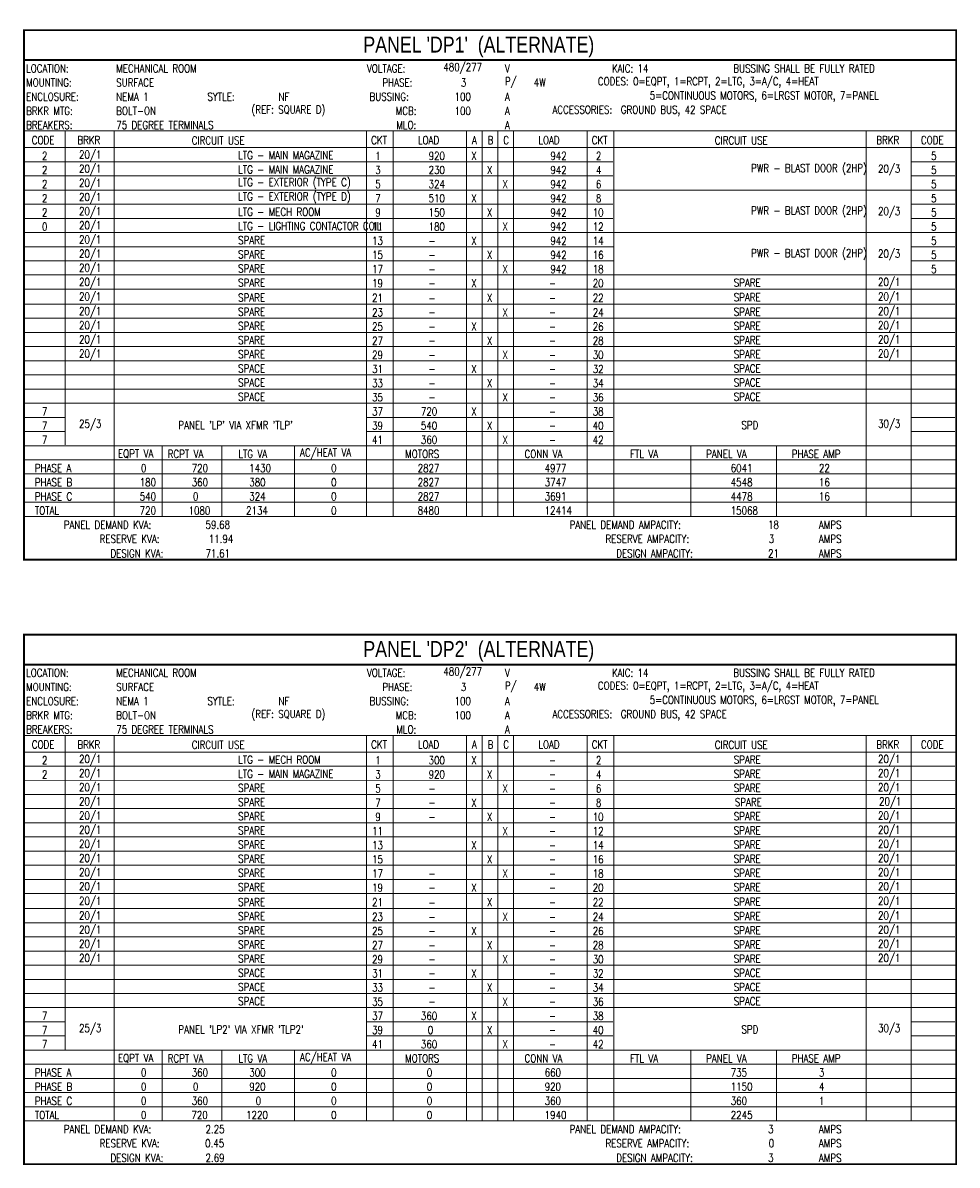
# Model space of a CAD drawing. Header units: inches. Extents: x 0.5 to 30.2, y 1.8 to 19.7.
# Tile 2 of 2: x 15.5 to 30.2, y 1.8 to 19.7. Entities that reach past the tile are written whole.
import ezdxf

# ---------------------------------------------------------------- set-up
doc = ezdxf.new("R2010")
doc.units = ezdxf.units.IN
doc.header["$MEASUREMENT"] = 0
doc.layers.add('E-ANNO-NOTE', color=2, linetype='Continuous')
doc.styles.add('Annotative', font='romans.shx', dxfattribs={"width": 0.8, "height": 0.125})
doc.styles.add('TITLES', font='swiss.ttf', dxfattribs={"width": 0.8, "height": 0.25})

msp = doc.modelspace()

# ---------------------------------------------------------------- linework, layer by layer
at = {"layer": 'E-ANNO-NOTE', "lineweight": -3, "const_width": 0.0312}
for points in [[(30.137, 11.267), (15.477, 11.267), (15.477, 19.591), (30.137, 19.591)], [(30.137, 1.767), (15.477, 1.767), (15.477, 10.091), (30.137, 10.091)]]:
    msp.add_lwpolyline(points, close=True, dxfattribs=at)
at = {"layer": 'E-ANNO-NOTE', "lineweight": -3}
for points, const_width in [([(15.477, 19.12), (30.137, 19.12)], 0.0312), ([(15.477, 18.007), (30.137, 18.007)], 0.0156), ([(16.128, 13.069), (16.128, 18.007)], 0.0156), ([(16.895, 11.947), (16.895, 18.007)], 0.0156), ([(20.863, 11.947), (20.863, 18.007)], 0.0156), ([(21.282, 11.947), (21.282, 18.007)], 0.0156), ([(22.439, 11.947), (22.439, 18.007)], 0.0156), ([(22.685, 11.947), (22.685, 18.007)], 0.0156), ([(22.93, 11.947), (22.93, 18.007)], 0.0156), ([(23.178, 11.947), (23.178, 18.007)], 0.0156), ([(24.333, 11.947), (24.333, 18.007)], 0.0156), ([(24.752, 11.947), (24.752, 18.007)], 0.0156), ([(28.72, 11.956), (28.72, 18.007)], 0.0156), ([(29.429, 11.956), (29.429, 18.007)], 0.0156), ([(15.477, 17.745), (30.137, 17.745)], 0.0156), ([(15.468, 17.523), (16.128, 17.523)], 0.0156), ([(16.128, 17.523), (24.743, 17.523)], 0.0156), ([(29.438, 17.523), (30.119, 17.523)], 0.0156), ([(15.468, 17.3), (16.128, 17.3)], 0.0156), ([(16.128, 17.3), (24.743, 17.3)], 0.0156), ([(29.438, 17.3), (30.119, 17.3)], 0.0156), ([(15.468, 17.078), (30.128, 17.078)], 0.0156), ([(15.468, 16.855), (24.743, 16.855)], 0.0156), ([(29.438, 16.855), (30.119, 16.855)], 0.0156), ([(15.468, 16.633), (24.743, 16.633)], 0.0156), ([(29.438, 16.633), (30.119, 16.633)], 0.0156), ([(15.468, 16.41), (30.128, 16.41)], 0.0156), ([(15.468, 16.188), (24.752, 16.188)], 0.0156), ([(29.438, 16.188), (30.119, 16.188)], 0.0156), ([(15.468, 15.965), (24.752, 15.965)], 0.0156), ([(29.438, 15.965), (30.119, 15.965)], 0.0156), ([(15.477, 15.743), (30.137, 15.743)], 0.0156), ([(15.468, 15.52), (29.429, 15.52)], 0.0156), ([(29.438, 15.52), (30.119, 15.52)], 0.0156), ([(15.468, 15.285), (29.429, 15.285)], 0.0156), ([(29.438, 15.285), (30.119, 15.285)], 0.0156), ([(15.477, 15.062), (30.137, 15.062)], 0.0156), ([(15.468, 14.84), (29.429, 14.84)], 0.0156), ([(29.438, 14.84), (30.119, 14.84)], 0.0156), ([(15.468, 14.617), (29.429, 14.617)], 0.0156), ([(29.438, 14.617), (30.119, 14.617)], 0.0156), ([(15.468, 14.395), (30.128, 14.395)], 0.0156), ([(15.468, 14.172), (30.128, 14.172)], 0.0156), ([(15.468, 13.95), (30.128, 13.95)], 0.0156), ([(15.468, 13.727), (30.128, 13.727)], 0.0156), ([(15.468, 13.505), (16.128, 13.505)], 0.0156), ([(20.863, 13.505), (24.743, 13.505)], 0.0156), ([(29.438, 13.505), (30.119, 13.505)], 0.0156), ([(15.468, 13.282), (16.128, 13.282)], 0.0156), ([(20.863, 13.282), (24.743, 13.282)], 0.0156), ([(29.438, 13.282), (30.119, 13.282)], 0.0156), ([(15.477, 13.06), (30.137, 13.06)], 0.0156), ([(17.651, 11.956), (17.651, 13.051)], 0.0156), ([(18.591, 11.956), (18.591, 13.051)], 0.0156), ([(19.734, 11.956), (19.734, 13.051)], 0.0156), ([(25.965, 11.956), (25.965, 13.051)], 0.0156), ([(27.31, 11.956), (27.31, 13.051)], 0.0156), ([(15.477, 12.837), (30.137, 12.837)], 0.0156), ([(15.477, 12.615), (30.137, 12.615)], 0.0156), ([(15.477, 12.392), (30.137, 12.392)], 0.0156), ([(15.477, 12.17), (30.137, 12.17)], 0.0156), ([(15.477, 11.947), (30.137, 11.947)], 0.0156), ([(15.477, 9.62), (30.137, 9.62)], 0.0312), ([(15.477, 8.507), (30.137, 8.507)], 0.0156), ([(16.128, 3.569), (16.128, 8.507)], 0.0156), ([(16.895, 2.447), (16.895, 8.507)], 0.0156), ([(20.863, 2.447), (20.863, 8.507)], 0.0156), ([(21.282, 2.447), (21.282, 8.507)], 0.0156), ([(22.439, 2.447), (22.439, 8.507)], 0.0156), ([(22.685, 2.447), (22.685, 8.507)], 0.0156), ([(22.93, 2.447), (22.93, 8.507)], 0.0156), ([(23.178, 2.447), (23.178, 8.507)], 0.0156), ([(24.333, 2.447), (24.333, 8.507)], 0.0156), ([(24.752, 2.447), (24.752, 8.507)], 0.0156), ([(28.72, 2.456), (28.72, 8.507)], 0.0156), ([(29.429, 2.456), (29.429, 8.507)], 0.0156), ([(15.477, 8.245), (30.137, 8.245)], 0.0156), ([(15.468, 8.023), (16.128, 8.023)], 0.0156), ([(16.128, 8.023), (29.429, 8.023)], 0.0156), ([(29.438, 8.023), (30.119, 8.023)], 0.0156), ([(15.468, 7.8), (16.128, 7.8)], 0.0156), ([(16.128, 7.8), (29.429, 7.8)], 0.0156), ([(29.438, 7.8), (30.119, 7.8)], 0.0156), ([(15.468, 7.578), (30.128, 7.578)], 0.0156), ([(15.468, 7.355), (29.429, 7.355)], 0.0156), ([(29.438, 7.355), (30.119, 7.355)], 0.0156), ([(15.468, 7.133), (29.429, 7.133)], 0.0156), ([(29.438, 7.133), (30.119, 7.133)], 0.0156), ([(15.468, 6.91), (30.128, 6.91)], 0.0156), ([(15.468, 6.688), (29.429, 6.688)], 0.0156), ([(29.438, 6.688), (30.119, 6.688)], 0.0156), ([(15.468, 6.465), (29.429, 6.465)], 0.0156), ([(29.438, 6.465), (30.119, 6.465)], 0.0156), ([(15.477, 6.243), (30.137, 6.243)], 0.0156), ([(15.468, 6.02), (29.429, 6.02)], 0.0156), ([(29.438, 6.02), (30.119, 6.02)], 0.0156), ([(15.468, 5.785), (29.429, 5.785)], 0.0156), ([(29.438, 5.785), (30.119, 5.785)], 0.0156), ([(15.477, 5.562), (30.137, 5.562)], 0.0156), ([(15.468, 5.34), (29.429, 5.34)], 0.0156), ([(29.438, 5.34), (30.119, 5.34)], 0.0156), ([(15.468, 5.117), (29.429, 5.117)], 0.0156), ([(29.438, 5.117), (30.119, 5.117)], 0.0156), ([(15.468, 4.895), (30.128, 4.895)], 0.0156), ([(15.468, 4.672), (30.128, 4.672)], 0.0156), ([(15.468, 4.45), (30.128, 4.45)], 0.0156), ([(15.468, 4.227), (30.128, 4.227)], 0.0156), ([(15.468, 4.005), (16.128, 4.005)], 0.0156), ([(20.863, 4.005), (24.743, 4.005)], 0.0156), ([(29.438, 4.005), (30.119, 4.005)], 0.0156), ([(15.468, 3.782), (16.128, 3.782)], 0.0156), ([(20.863, 3.782), (24.743, 3.782)], 0.0156), ([(29.438, 3.782), (30.119, 3.782)], 0.0156), ([(15.477, 3.56), (30.137, 3.56)], 0.0156), ([(17.651, 2.456), (17.651, 3.551)], 0.0156), ([(18.591, 2.456), (18.591, 3.551)], 0.0156), ([(19.734, 2.456), (19.734, 3.551)], 0.0156), ([(25.965, 2.456), (25.965, 3.551)], 0.0156), ([(27.31, 2.456), (27.31, 3.551)], 0.0156), ([(15.477, 3.337), (30.137, 3.337)], 0.0156), ([(15.477, 3.115), (30.137, 3.115)], 0.0156), ([(15.477, 2.892), (30.137, 2.892)], 0.0156), ([(15.477, 2.67), (30.137, 2.67)], 0.0156), ([(15.477, 2.447), (30.137, 2.447)], 0.0156)]:
    msp.add_lwpolyline(points, dxfattribs=dict(at, const_width=const_width))

# ---------------------------------------------------------------- texts
at = {"layer": 'E-ANNO-NOTE', "lineweight": -3, "attachment_point": 4}
for s, insert, char_height, width, style in [("PANEL 'DP1'  (ALTERNATE)", (20.815, 19.327), 0.25, 3.94785, 'TITLES'), ('3', (27.189, 11.595), 0.125, 0.11905, 'Annotative'), ("PANEL 'DP2'  (ALTERNATE)", (20.815, 9.827), 0.25, 3.94785, 'TITLES'), ('0', (27.189, 2.095), 0.125, 0.11905, 'Annotative')]:
    msp.add_mtext(s, dxfattribs=dict(at, insert=insert, char_height=char_height, width=width, style=style))
at = {"layer": 'E-ANNO-NOTE', "lineweight": -3, "char_height": 0.125, "attachment_point": 4, "style": 'Annotative'}
for s, insert in [('LOCATION:', (15.512, 18.99)), ('MECHANICAL ROOM', (16.929, 18.99)), ('VOLTAGE:', (20.871, 18.99)), ('480/277', (22.073, 18.99)), ('V', (23.041, 18.99)), ('KAIC: 14', (24.724, 18.99)), ('BUSSING SHALL BE FULLY RATED', (26.633, 18.99)), ('P/', (23.041, 18.767)), ('CODES: 0=EQPT, 1=RCPT, 2=LTG, 3=A/C, 4=HEAT', (24.503, 18.767)), ('MOUNTING:', (15.512, 18.767)), ('SURFACE', (16.929, 18.767)), ('PHASE:', (21.114, 18.767)), ('3', (22.349, 18.767)), ('4W', (23.495, 18.767)), ('ENCLOSURE:', (15.512, 18.545)), ('NEMA 1', (16.929, 18.545)), ('SYTLE:', (18.363, 18.545)), ('NF', (19.481, 18.545)), ('BUSSING:', (20.912, 18.545)), ('100', (22.249, 18.545)), ('A', (23.041, 18.545)), ('5=CONTINUOUS MOTORS, 6=LRGST MOTOR, 7=PANEL', (25.317, 18.545)), ('BRKR MTG:', (15.512, 18.322)), ('BOLT-ON', (16.929, 18.322)), ('(REF: SQUARE D)', (19.056, 18.322)), ('MCB:', (21.324, 18.322)), ('100', (22.249, 18.322)), ('A', (23.041, 18.322)), ('ACCESSORIES:  GROUND BUS, 42 SPACE', (23.788, 18.322)), ('BREAKERS:', (15.512, 18.1)), ('75 DEGREE TERMINALS', (16.929, 18.1)), ('MLO:', (21.334, 18.1)), ('A', (23.041, 18.1)), ('CODE', (15.602, 17.862)), ('BRKR', (16.318, 17.862)), ('CIRCUIT USE', (18.116, 17.858)), ('\\pxqc;LTG - MAIN MAGAZINE', (18.846, 17.625)), ('CKT', (20.938, 17.862)), ('LOAD', (21.673, 17.862)), ('A', (22.524, 17.862)), ('B', (22.769, 17.862)), ('C', (23.015, 17.862)), ('LOAD', (23.567, 17.862)), ('CKT', (24.407, 17.862)), ('CIRCUIT USE', (26.342, 17.858)), ('BRKR', (28.882, 17.862)), ('CODE', (29.583, 17.862)), ('2', (15.761, 17.615)), ('20/1', (16.344, 17.615)), ('1', (21.002, 17.615)), ('\\pxqc;920', (21.841, 17.615)), ('X', (22.512, 17.615)), ('\\pxqc;942', (23.755, 17.615)), ('2', (24.472, 17.615)), ('5', (29.742, 17.615)), ('2', (15.761, 17.393)), ('20/1', (16.344, 17.393)), ('\\pxqc;LTG - MAIN MAGAZINE', (18.846, 17.402)), ('3', (21.002, 17.393)), ('\\pxqc;230', (21.841, 17.393)), ('X', (22.758, 17.393)), ('\\pxqc;942', (23.755, 17.393)), ('4', (24.472, 17.393)), ('\\pxqc;PWR - BLAST DOOR (2HP)', (26.912, 17.402)), ('20/3', (28.908, 17.393)), ('5', (29.742, 17.393)), ('2', (15.761, 17.17)), ('20/1', (16.344, 17.17)), ('\\pxqc;LTG - EXTERIOR (TYPE C)', (18.846, 17.18)), ('5', (21.002, 17.17)), ('X', (23.003, 17.17)), ('6', (24.472, 17.17)), ('5', (29.742, 17.17)), ('\\pxqc;LTG - EXTERIOR (TYPE D)', (18.846, 16.957)), ('\\pxqc;324', (21.841, 17.17)), ('\\pxqc;942', (23.755, 17.17)), ('2', (15.761, 16.948)), ('20/1', (16.344, 16.948)), ('\\pxqc;LTG - MECH ROOM', (18.846, 16.735)), ('7', (21.002, 16.948)), ('\\pxqc;510', (21.841, 16.948)), ('X', (22.512, 16.948)), ('\\pxqc;942', (23.755, 16.948)), ('8', (24.472, 16.948)), ('\\pxqc;PWR - BLAST DOOR (2HP)', (26.912, 16.735)), ('5', (29.742, 16.948)), ('2', (15.761, 16.726)), ('20/1', (16.344, 16.725)), ('9', (21.002, 16.725)), ('\\pxqc;150', (21.841, 16.726)), ('X', (22.758, 16.725)), ('\\pxqc;942', (23.755, 16.725)), ('10', (24.422, 16.725)), ('20/3', (28.908, 16.725)), ('5', (29.742, 16.726)), ('0', (15.761, 16.503)), ('20/1', (16.344, 16.503)), ('\\pxqc;LTG - LIGHTING CONTACTOR COIL', (18.846, 16.512)), ('11', (20.952, 16.503)), ('\\pxqc;180', (21.841, 16.503)), ('X', (23.003, 16.503)), ('\\pxqc;942', (23.755, 16.503)), ('12', (24.422, 16.503)), ('5', (29.742, 16.503)), ('20/1', (16.344, 16.28)), ('SPARE', (18.846, 16.29)), ('13', (20.952, 16.28)), ('X', (22.512, 16.28)), ('\\pxqc;942', (23.755, 16.28)), ('14', (24.422, 16.28)), ('5', (29.742, 16.281)), ('-', (21.839, 16.28)), ('\\pxqc;PWR - BLAST DOOR (2HP)', (26.912, 16.067)), ('20/1', (16.344, 16.058)), ('SPARE', (18.846, 16.067)), ('15', (20.952, 16.058)), ('-', (21.839, 16.058)), ('X', (22.758, 16.058)), ('\\pxqc;942', (23.755, 16.058)), ('16', (24.422, 16.058)), ('20/3', (28.908, 16.058)), ('5', (29.742, 16.058)), ('20/1', (16.344, 15.836)), ('SPARE', (18.846, 15.845)), ('17', (20.952, 15.836)), ('-', (21.839, 15.835)), ('X', (23.003, 15.836)), ('\\pxqc;942', (23.755, 15.836)), ('18', (24.422, 15.836)), ('5', (29.742, 15.836)), ('20/1', (16.344, 15.613)), ('SPARE', (18.846, 15.622)), ('19', (20.952, 15.613)), ('X', (22.512, 15.613)), ('20', (24.422, 15.613)), ('SPARE', (26.639, 15.622)), ('20/1', (28.908, 15.613)), ('20/1', (16.344, 15.384)), ('SPARE', (18.846, 15.387)), ('21', (20.952, 15.384)), ('-', (21.839, 15.613)), ('X', (22.758, 15.384)), ('-', (23.734, 15.613)), ('22', (24.422, 15.384)), ('SPARE', (26.639, 15.393)), ('20/1', (28.908, 15.384)), ('-', (21.839, 15.377)), ('-', (23.734, 15.384)), ('20/1', (16.344, 15.155)), ('SPARE', (18.846, 15.164)), ('23', (20.952, 15.155)), ('-', (21.839, 15.155)), ('X', (23.003, 15.155)), ('-', (23.734, 15.155)), ('24', (24.422, 15.155)), ('SPARE', (26.639, 15.164)), ('20/1', (28.908, 15.155)), ('20/1', (16.344, 14.932)), ('SPARE', (18.846, 14.942)), ('25', (20.952, 14.932)), ('-', (21.839, 14.932)), ('X', (22.512, 14.932)), ('-', (23.734, 14.932)), ('26', (24.422, 14.932)), ('SPARE', (26.639, 14.942)), ('20/1', (28.908, 14.932)), ('20/1', (16.344, 14.71)), ('SPARE', (18.846, 14.719)), ('27', (20.952, 14.71)), ('X', (22.758, 14.71)), ('28', (24.422, 14.71)), ('SPARE', (26.639, 14.719)), ('20/1', (28.908, 14.71)), ('20/1', (16.344, 14.487)), ('SPARE', (18.846, 14.497)), ('29', (20.952, 14.487)), ('-', (21.839, 14.71)), ('X', (23.003, 14.487)), ('-', (23.734, 14.71)), ('30', (24.422, 14.487)), ('SPARE', (26.639, 14.497)), ('20/1', (28.908, 14.487)), ('-', (21.839, 14.487)), ('-', (23.734, 14.487)), ('SPACE', (18.846, 14.274)), ('31', (20.952, 14.265)), ('-', (21.839, 14.265)), ('X', (22.512, 14.265)), ('-', (23.734, 14.265)), ('32', (24.422, 14.265)), ('SPACE', (26.639, 14.274)), ('SPACE', (18.846, 14.052)), ('33', (20.952, 14.042)), ('-', (21.839, 14.042)), ('X', (22.758, 14.042)), ('-', (23.734, 14.042)), ('34', (24.422, 14.042)), ('SPACE', (26.639, 14.052)), ('SPACE', (18.846, 13.829)), ('35', (20.952, 13.82)), ('-', (21.839, 13.82)), ('X', (23.003, 13.82)), ('-', (23.734, 13.82)), ('36', (24.422, 13.82)), ('SPACE', (26.639, 13.829)), ('7', (15.761, 13.597)), ('37', (20.952, 13.597)), ('720', (21.72, 13.597)), ('X', (22.512, 13.597)), ('38', (24.422, 13.597)), ('25/3', (16.344, 13.384)), ("PANEL 'LP' VIA XFMR 'TLP'", (17.906, 13.384)), ('-', (23.734, 13.597)), ('30/3', (28.908, 13.384)), ('7', (15.761, 13.375)), ('39', (20.952, 13.375)), ('540', (21.72, 13.375)), ('X', (22.758, 13.375)), ('-', (23.734, 13.375)), ('40', (24.422, 13.375)), ('SPD', (26.76, 13.384)), ('7', (15.761, 13.152)), ('41', (20.952, 13.152)), ('360', (21.72, 13.152)), ('X', (23.003, 13.152)), ('-', (23.734, 13.152)), ('42', (24.422, 13.152)), ('EQPT VA', (16.956, 12.93)), ('RCPT VA', (17.738, 12.93)), ('LTG VA', (18.849, 12.93)), ('AC/HEAT VA', (19.819, 12.93)), ('MOTORS', (21.473, 12.93)), ('CONN VA', (23.35, 12.93)), ('FTL VA', (25.01, 12.93)), ('PANEL VA', (26.205, 12.93)), ('PHASE AMP', (27.551, 12.93)), ('  PHASE A', (15.512, 12.707)), ('\\pxqc;0', (17.298, 12.707)), ('\\pxqc;720', (18.116, 12.707)), ('1430', (19.021, 12.707)), ('0', (20.308, 12.707)), ('2827', (21.669, 12.707)), ('\\pxqc;4977', (23.666, 12.707)), ('\\pxqc;6041', (26.592, 12.707)), ('22', (27.979, 12.707)), ('  PHASE B', (15.512, 12.485)), ('\\pxqc;180', (17.298, 12.485)), ('\\pxqc;360', (18.116, 12.485)), ('380', (19.021, 12.485)), ('0', (20.308, 12.485)), ('2827', (21.669, 12.485)), ('\\pxqc;3747', (23.666, 12.485)), ('\\pxqc;4548', (26.592, 12.485)), ('16', (27.979, 12.485)), ('  PHASE C', (15.512, 12.262)), ('\\pxqc;540', (17.298, 12.262)), ('\\pxqc;0', (18.116, 12.262)), ('324', (19.021, 12.262)), ('0', (20.308, 12.262)), ('2827', (21.669, 12.262)), ('\\pxqc;3691', (23.666, 12.262)), ('\\pxqc;4478', (26.592, 12.262)), ('16', (27.979, 12.262)), ('  TOTAL', (15.512, 12.04)), ('\\pxqc;720', (17.298, 12.04)), ('\\pxqc;1080', (18.066, 12.04)), ('2134', (18.971, 12.04)), ('0', (20.308, 12.04)), ('8480', (21.669, 12.04)), ('\\pxqc;12414', (23.666, 12.04)), ('\\pxqc;15068', (26.592, 12.04)), ('PANEL DEMAND KVA:', (16.104, 11.817)), ('59.68', (18.333, 11.817)), ('PANEL DEMAND AMPACITY:', (24.058, 11.817)), ('18', (27.179, 11.817)), ('AMPS', (27.978, 11.817)), ('RESERVE KVA:', (16.668, 11.595)), ('11.94', (18.384, 11.595)), ('RESERVE AMPACITY:', (24.622, 11.595)), ('AMPS', (27.978, 11.595)), ('DESIGN KVA:', (16.838, 11.366)), ('71.61', (18.333, 11.366)), ('DESIGN AMPACITY:', (24.792, 11.366)), ('21', (27.18, 11.366)), ('AMPS', (27.978, 11.366)), ('LOCATION:', (15.512, 9.49)), ('MECHANICAL ROOM', (16.929, 9.49)), ('VOLTAGE:', (20.871, 9.49)), ('480/277', (22.073, 9.49)), ('V', (23.041, 9.49)), ('KAIC: 14', (24.724, 9.49)), ('BUSSING SHALL BE FULLY RATED', (26.633, 9.49)), ('MOUNTING:', (15.512, 9.267)), ('SURFACE', (16.929, 9.267)), ('PHASE:', (21.114, 9.267)), ('3', (22.349, 9.267)), ('P/', (23.041, 9.267)), ('4W', (23.495, 9.267)), ('CODES: 0=EQPT, 1=RCPT, 2=LTG, 3=A/C, 4=HEAT', (24.503, 9.267)), ('ENCLOSURE:', (15.512, 9.045)), ('NEMA 1', (16.929, 9.045)), ('SYTLE:', (18.363, 9.045)), ('NF', (19.481, 9.045)), ('BUSSING:', (20.912, 9.045)), ('100', (22.249, 9.045)), ('A', (23.041, 9.045)), ('5=CONTINUOUS MOTORS, 6=LRGST MOTOR, 7=PANEL', (25.317, 9.045)), ('BRKR MTG:', (15.512, 8.822)), ('BOLT-ON', (16.929, 8.822)), ('(REF: SQUARE D)', (19.056, 8.822)), ('MCB:', (21.324, 8.822)), ('100', (22.249, 8.822)), ('A', (23.041, 8.822)), ('ACCESSORIES:  GROUND BUS, 42 SPACE', (23.788, 8.822)), ('BREAKERS:', (15.512, 8.6)), ('75 DEGREE TERMINALS', (16.929, 8.6)), ('MLO:', (21.334, 8.6)), ('A', (23.041, 8.6)), ('CODE', (15.602, 8.362)), ('BRKR', (16.318, 8.362)), ('CIRCUIT USE', (18.116, 8.358)), ('CKT', (20.938, 8.362)), ('LOAD', (21.673, 8.362)), ('A', (22.524, 8.362)), ('B', (22.769, 8.362)), ('C', (23.015, 8.362)), ('LOAD', (23.567, 8.362)), ('CKT', (24.407, 8.362)), ('CIRCUIT USE', (26.342, 8.358)), ('BRKR', (28.882, 8.362)), ('CODE', (29.583, 8.362)), ('\\pxqc;LTG - MECH ROOM', (18.846, 8.125)), ('2', (15.761, 8.115)), ('20/1', (16.344, 8.115)), ('1', (21.002, 8.115)), ('\\pxqc;300', (21.841, 8.115)), ('X', (22.512, 8.115)), ('-', (23.734, 8.115)), ('2', (24.472, 8.115)), ('SPARE', (26.639, 8.125)), ('20/1', (28.908, 8.115)), ('2', (15.761, 7.893)), ('20/1', (16.344, 7.893)), ('\\pxqc;LTG - MAIN MAGAZINE', (18.846, 7.902)), ('3', (21.002, 7.893)), ('\\pxqc;920', (21.841, 7.893)), ('X', (22.758, 7.893)), ('-', (23.734, 7.893)), ('4', (24.472, 7.893)), ('SPARE', (26.639, 7.902)), ('20/1', (28.908, 7.893)), ('20/1', (16.344, 7.671)), ('SPARE', (18.846, 7.68)), ('5', (21.002, 7.671)), ('X', (23.003, 7.671)), ('6', (24.472, 7.671)), ('SPARE', (26.639, 7.68)), ('20/1', (28.908, 7.67)), ('-', (21.839, 7.67)), ('-', (23.734, 7.67)), ('20/1', (16.344, 7.448)), ('SPARE', (18.846, 7.457)), ('7', (21.002, 7.448)), ('-', (21.839, 7.448)), ('X', (22.512, 7.448)), ('-', (23.734, 7.448)), ('8', (24.472, 7.448)), ('SPARE', (26.657, 7.457)), ('20/1', (28.925, 7.448)), ('20/1', (16.344, 7.225)), ('SPARE', (18.846, 7.235)), ('9', (21.002, 7.225)), ('-', (21.839, 7.225)), ('X', (22.758, 7.225)), ('-', (23.734, 7.225)), ('10', (24.422, 7.225)), ('SPARE', (26.639, 7.235)), ('20/1', (28.908, 7.225)), ('20/1', (16.344, 7.003)), ('SPARE', (18.846, 7.012)), ('11', (20.952, 7.003)), ('X', (23.003, 7.003)), ('-', (23.734, 7.003)), ('12', (24.422, 7.003)), ('SPARE', (26.639, 7.012)), ('20/1', (28.908, 7.003)), ('20/1', (16.344, 6.78)), ('SPARE', (18.846, 6.79)), ('13', (20.952, 6.78)), ('X', (22.512, 6.78)), ('14', (24.422, 6.78)), ('SPARE', (26.639, 6.79)), ('20/1', (28.908, 6.78)), ('20/1', (16.344, 6.558)), ('SPARE', (18.846, 6.567)), ('-', (23.734, 6.78)), ('SPARE', (26.639, 6.567)), ('20/1', (28.908, 6.558)), ('15', (20.952, 6.558)), ('X', (22.758, 6.558)), ('-', (23.734, 6.558)), ('16', (24.422, 6.558)), ('20/1', (16.344, 6.335)), ('SPARE', (18.846, 6.345)), ('17', (20.952, 6.335)), ('-', (21.839, 6.335)), ('X', (23.003, 6.335)), ('-', (23.734, 6.335)), ('18', (24.422, 6.335)), ('SPARE', (26.639, 6.345)), ('20/1', (28.908, 6.335)), ('20/1', (16.344, 6.113)), ('SPARE', (18.846, 6.122)), ('19', (20.952, 6.113)), ('-', (21.839, 6.113)), ('X', (22.512, 6.113)), ('-', (23.734, 6.113)), ('20', (24.422, 6.113)), ('SPARE', (26.639, 6.122)), ('20/1', (28.908, 6.113)), ('20/1', (16.344, 5.884)), ('SPARE', (18.846, 5.887)), ('21', (20.952, 5.884)), ('X', (22.758, 5.884)), ('22', (24.422, 5.884)), ('SPARE', (26.639, 5.893)), ('20/1', (28.908, 5.884)), ('-', (21.839, 5.877)), ('-', (23.734, 5.884)), ('20/1', (16.344, 5.655)), ('SPARE', (18.846, 5.664)), ('23', (20.952, 5.655)), ('-', (21.839, 5.655)), ('X', (23.003, 5.655)), ('-', (23.734, 5.655)), ('24', (24.422, 5.655)), ('SPARE', (26.639, 5.664)), ('20/1', (28.908, 5.655)), ('20/1', (16.344, 5.432)), ('SPARE', (18.846, 5.442)), ('25', (20.952, 5.432)), ('-', (21.839, 5.432)), ('X', (22.512, 5.432)), ('-', (23.734, 5.432)), ('26', (24.422, 5.432)), ('SPARE', (26.639, 5.442)), ('20/1', (28.908, 5.432)), ('20/1', (16.344, 5.21)), ('SPARE', (18.846, 5.219)), ('27', (20.952, 5.21)), ('-', (21.839, 5.21)), ('X', (22.758, 5.21)), ('-', (23.734, 5.21)), ('28', (24.422, 5.21)), ('SPARE', (26.639, 5.219)), ('20/1', (28.908, 5.21)), ('20/1', (16.344, 4.987)), ('SPARE', (18.846, 4.997)), ('29', (20.952, 4.987)), ('X', (23.003, 4.987)), ('30', (24.422, 4.987)), ('SPARE', (26.639, 4.997)), ('20/1', (28.908, 4.987)), ('SPACE', (18.846, 4.774)), ('-', (21.839, 4.987)), ('-', (23.734, 4.987)), ('SPACE', (26.639, 4.774)), ('31', (20.952, 4.765)), ('-', (21.839, 4.765)), ('X', (22.512, 4.765)), ('-', (23.734, 4.765)), ('32', (24.422, 4.765)), ('SPACE', (18.846, 4.552)), ('33', (20.952, 4.542)), ('-', (21.839, 4.542)), ('X', (22.758, 4.542)), ('-', (23.734, 4.542)), ('34', (24.422, 4.542)), ('SPACE', (26.639, 4.552)), ('SPACE', (18.846, 4.329)), ('35', (20.952, 4.32)), ('-', (21.839, 4.32)), ('X', (23.003, 4.32)), ('-', (23.734, 4.32)), ('36', (24.422, 4.32)), ('SPACE', (26.639, 4.329)), ('7', (15.761, 4.097)), ('37', (20.952, 4.097)), ('360', (21.72, 4.097)), ('X', (22.512, 4.097)), ('38', (24.422, 4.097)), ('7', (15.761, 3.875)), ('25/3', (16.344, 3.884)), ("PANEL 'LP2' VIA XFMR 'TLP2'", (17.906, 3.884)), ('39', (20.952, 3.875)), ('0', (21.828, 3.875)), ('X', (22.758, 3.875)), ('-', (23.734, 4.097)), ('40', (24.422, 3.875)), ('SPD', (26.76, 3.884)), ('30/3', (28.908, 3.884)), ('-', (23.734, 3.875)), ('7', (15.761, 3.652)), ('41', (20.952, 3.652)), ('360', (21.72, 3.652)), ('X', (23.003, 3.652)), ('-', (23.734, 3.652)), ('42', (24.422, 3.652)), ('EQPT VA', (16.956, 3.43)), ('RCPT VA', (17.738, 3.43)), ('LTG VA', (18.849, 3.43)), ('AC/HEAT VA', (19.819, 3.43)), ('MOTORS', (21.473, 3.43)), ('CONN VA', (23.35, 3.43)), ('FTL VA', (25.01, 3.43)), ('PANEL VA', (26.205, 3.43)), ('PHASE AMP', (27.551, 3.43)), ('  PHASE A', (15.512, 3.207)), ('\\pxqc;0', (17.298, 3.207)), ('\\pxqc;360', (18.116, 3.207)), ('300', (19.021, 3.207)), ('0', (20.308, 3.207)), ('0', (21.813, 3.207)), ('\\pxqc;660', (23.666, 3.207)), ('\\pxqc;735', (26.592, 3.207)), ('3', (27.979, 3.207)), ('  PHASE B', (15.512, 2.985)), ('920', (19.021, 2.985)), ('0', (20.308, 2.985)), ('0', (21.813, 2.985)), ('4', (27.979, 2.985)), ('\\pxqc;0', (17.298, 2.985)), ('\\pxqc;0', (18.116, 2.985)), ('\\pxqc;920', (23.666, 2.985)), ('\\pxqc;1150', (26.592, 2.985)), ('  PHASE C', (15.512, 2.762)), ('\\pxqc;0', (17.298, 2.762)), ('\\pxqc;360', (18.116, 2.762)), ('0', (19.122, 2.762)), ('0', (20.308, 2.762)), ('0', (21.813, 2.762)), ('\\pxqc;360', (23.666, 2.762)), ('\\pxqc;360', (26.592, 2.762)), ('1', (27.979, 2.762)), ('  TOTAL', (15.512, 2.54)), ('\\pxqc;0', (17.298, 2.54)), ('\\pxqc;720', (18.111, 2.54)), ('1220', (18.971, 2.54)), ('0', (20.308, 2.54)), ('0', (21.813, 2.54)), ('\\pxqc;1940', (23.666, 2.54)), ('\\pxqc;2245', (26.592, 2.54)), ('PANEL DEMAND KVA:', (16.104, 2.317)), ('2.25', (18.333, 2.317)), ('PANEL DEMAND AMPACITY:', (24.058, 2.317)), ('3', (27.179, 2.317)), ('AMPS', (27.978, 2.317)), ('RESERVE KVA:', (16.668, 2.095)), ('0.45', (18.327, 2.095)), ('RESERVE AMPACITY:', (24.622, 2.095)), ('AMPS', (27.978, 2.095)), ('DESIGN KVA:', (16.838, 1.866)), ('2.69', (18.333, 1.866)), ('DESIGN AMPACITY:', (24.792, 1.866)), ('3', (27.18, 1.866)), ('AMPS', (27.978, 1.866))]:
    msp.add_mtext(s, dxfattribs=dict(at, insert=insert))

doc.saveas('drawing.dxf')
